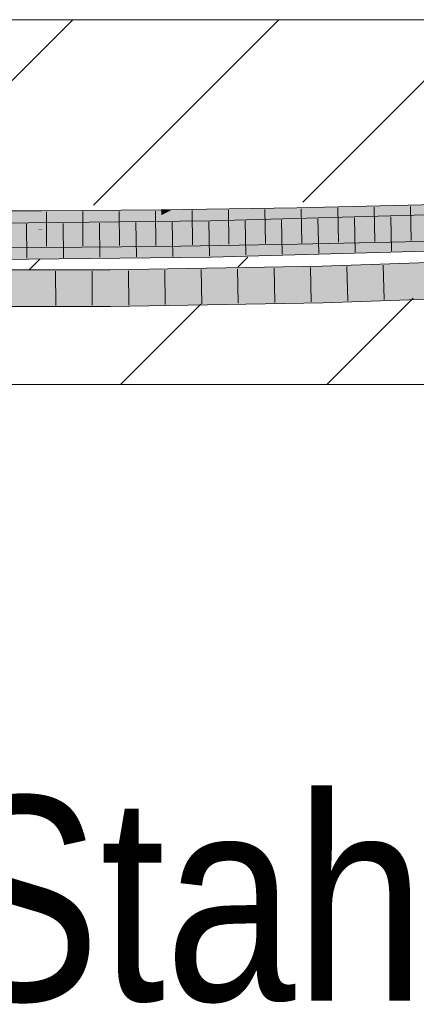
# Model space of a CAD drawing. Extents: x -420 to 300, y 62 to 1162.
# Tile 123 of 130: x 199.45 to 202.17, y 718.76 to 725.5. Entities that reach past the tile are written whole.
import ezdxf
from ezdxf.lldxf.tags import DXFTag

# ---------------------------------------------------------------- set-up
doc = ezdxf.new("R2010")
doc.units = 0
doc.layers.get('0').update_dxf_attribs({"lineweight": 35})
for name, color, linetype, lineweight, true_color in [('E_Detail_Beschriftung', 7, 'Continuous', 13, 0x009900), ('E_Detail_Wandschraffur', 7, 'Continuous', 5, 0xc0c0c0), ('E_Leerrohr 25-A06G9FCX8I', 7, 'Continuous', 9, 0xff8000), ('E_Leerrohr 25-Shading', 7, 'Continuous', 9, 0xff8000)]:
    doc.layers.add(name, color=color, linetype=linetype, lineweight=lineweight, true_color=true_color)
doc.layers.add('E_Detail_Linie_Text_Bem', color=7, linetype='Continuous', lineweight=13)
doc.styles.get("Standard").update_dxf_attribs({"font": 'ARIALN.TTF'})
tags = doc.linetypes.add('fein_strichliert', pattern=[4, 1, -2, 1]).pattern_tags.tags
tags[8:9] = [DXFTag(74, 4), DXFTag(75, 0), DXFTag(340, '0'), DXFTag(46, 0.0), DXFTag(50, 0.0), DXFTag(44, 0.0), DXFTag(45, 0.0)]
tags[6:7] = [DXFTag(74, 4), DXFTag(75, 0), DXFTag(340, '0'), DXFTag(46, 0.0), DXFTag(50, 0.0), DXFTag(44, 0.0), DXFTag(45, 0.0)]
tags[4:5] = [DXFTag(74, 4), DXFTag(75, 0), DXFTag(340, '0'), DXFTag(46, 0.0), DXFTag(50, 0.0), DXFTag(44, 0.0), DXFTag(45, 0.0)]

# ---------------------------------------------------------------- blocks, each defined once
blk = doc.blocks.new('Shading-A06G9EZD8I', base_point=(169.7832, 721.9892))
at = {"layer": 'E_Leerrohr 25-Shading', "color": 43, "true_color": 0xd7ab7f}
for points in [[(202.3053, 724.2018), (202.3044, 724.2384), (201.3525, 724.1802), (201.3518, 724.2168)], [(199.6021, 724.1847), (199.6021, 724.1954), (198.7903, 724.1747), (198.7904, 724.1964)], [(199.6021, 724.1847), (198.7903, 724.1747), (199.6022, 724.1633), (198.7903, 724.1684)], [(199.6022, 724.1633), (198.7903, 724.1684), (199.6022, 724.1603), (198.7903, 724.1642)], [(198.7903, 724.1642), (198.7903, 724.1633), (199.6022, 724.1603), (199.6022, 724.1589)], [(200.4217, 724.2007), (200.4217, 724.2015), (199.6021, 724.1847), (199.6021, 724.1954)], [(199.6021, 724.1847), (199.6022, 724.1633), (200.4217, 724.2007), (200.4221, 724.1664)], [(200.4221, 724.1664), (199.6022, 724.1633), (200.4221, 724.1649), (199.6022, 724.1603)], [(199.6022, 724.1603), (199.6022, 724.1588), (200.4221, 724.1649)], [(200.495, 724.2027), (200.4217, 724.2015), (200.4217, 724.2007)], [(200.4217, 724.2007), (200.4221, 724.1664), (200.495, 724.2027), (200.4253, 724.1665)], [(200.4253, 724.1665), (200.4221, 724.1649), (201.3525, 724.1803), (201.3525, 724.1802)], [(200.4221, 724.1664), (200.4221, 724.1649), (200.4253, 724.1665)], [(200.495, 724.2027), (200.4253, 724.1665), (201.3518, 724.2168), (201.3525, 724.1803)], [(203.029, 724.1534), (203.0279, 724.1899), (200.7603, 724.0915), (200.7596, 724.1281)], [(198.2747, 724.0635), (200.7603, 724.0915), (199.5194, 724.1141), (200.7596, 724.1281)], [(198.2747, 724.0635), (199.5194, 724.1141), (198.2748, 724.0857)], [(199.5194, 724.1141), (198.2748, 724.1002), (198.2748, 724.0857)], [(199.6022, 724.1589), (198.7903, 724.1633), (199.3949, 724.1591), (198.7902, 724.1617)], [(199.6022, 724.1589), (199.3949, 724.1591), (199.6022, 724.1588)], [(198.7892, 723.9464), (199.5067, 723.9456), (198.7894, 723.983), (199.5067, 723.9822)], [(199.5067, 723.9456), (199.6029, 723.9454), (199.5067, 723.9822), (199.6028, 723.9821)], [(200.4243, 723.9865), (200.4243, 723.9881), (199.6028, 723.9816), (199.6028, 723.9821)], [(199.6029, 723.9454), (200.4247, 723.9515), (199.6028, 723.9816), (200.4243, 723.9865)], [(201.356, 724.0022), (201.356, 724.0035), (200.4243, 723.9865), (200.4243, 723.9881)], [(200.4247, 723.9515), (201.3567, 723.9669), (200.4243, 723.9865), (201.356, 724.0022)], [(203.0347, 723.9648), (203.0344, 723.9767), (200.764, 723.8969), (200.7636, 723.9148)], [(200.7643, 723.8782), (203.0355, 723.9401), (200.764, 723.8969), (203.0347, 723.9648)], [(202.0842, 724.02), (201.356, 724.0035), (201.356, 724.0022)], [(201.356, 724.0022), (201.3567, 723.9669), (201.921, 724.016), (201.9212, 724.0081)], [(201.9212, 724.0081), (201.3567, 723.9669), (201.9222, 723.9797)], [(201.9212, 724.0081), (202.0842, 724.02), (201.921, 724.016)], [(202.0842, 724.02), (201.9212, 724.0081), (202.3104, 723.9885), (201.9222, 723.9797)], [(202.1396, 724.0212), (202.0842, 724.02), (202.3096, 724.0222), (202.3104, 723.9885)], [(202.3095, 724.0251), (202.1396, 724.0212), (202.3096, 724.0222)], [(200.764, 723.8969), (200.7636, 723.9148), (198.2747, 723.8705), (198.2747, 723.8868)], [(198.2747, 723.8502), (200.7643, 723.8782), (198.2747, 723.8705), (200.764, 723.8969)], [(201.6276, 723.8162), (203.0836, 723.863), (201.5252, 723.8154), (203.0833, 723.8703)], [(201.5259, 723.7894), (203.0809, 723.8337), (201.5256, 723.8), (202.2311, 723.8223)], [(202.958, 723.8301), (201.5259, 723.7894), (201.526, 723.7848)], [(203.0849, 723.8337), (201.526, 723.7829), (202.0466, 723.7971)], [(201.526, 723.7829), (203.0849, 723.8337), (202.958, 723.8301), (203.0809, 723.8337)], [(201.526, 723.7829), (202.958, 723.8301), (201.526, 723.7848)], [(202.1301, 723.8223), (203.084, 723.8548), (201.6276, 723.8162), (203.0836, 723.863)], [(203.0842, 723.8494), (203.084, 723.8548), (202.2311, 723.8223), (202.0656, 723.8201)], [(200.0727, 723.7764), (200.0726, 723.7888), (198.6063, 723.7736), (198.6064, 723.7852)], [(198.6063, 723.7725), (199.6011, 723.7755), (198.6063, 723.7736)], [(198.6063, 723.7725), (200.0727, 723.7706), (199.6011, 723.7755), (200.0727, 723.7706)], [(198.6063, 723.7725), (198.6063, 723.7691), (200.0727, 723.7706), (200.0728, 723.7656)], [(200.0729, 723.754), (198.7027, 723.7689), (198.6063, 723.7585), (198.6063, 723.7691)], [(200.0728, 723.7656), (198.7027, 723.7689), (200.0728, 723.7595)], [(198.7027, 723.7689), (200.0729, 723.754), (200.0728, 723.7595)], [(199.3572, 723.787), (200.0726, 723.7888), (199.3572, 723.7904), (200.0726, 723.7906)], [(200.0727, 723.7706), (200.0727, 723.7764), (199.6011, 723.7755)], [(200.0726, 723.7888), (200.3497, 723.7934), (200.0726, 723.7906), (200.2367, 723.7935)], [(200.0726, 723.7888), (200.0727, 723.7764), (200.3497, 723.7934), (200.7367, 723.7932)], [(201.5259, 723.7894), (201.5256, 723.8), (200.0727, 723.7706), (200.0727, 723.7764)], [(200.7367, 723.7932), (200.0727, 723.7764), (201.0497, 723.7929), (200.7664, 723.7877)], [(200.0827, 723.7708), (200.0727, 723.7706), (201.526, 723.7829), (200.0728, 723.7656)], [(201.526, 723.7829), (200.0728, 723.7656), (201.5262, 723.7788), (200.0728, 723.7595)], [(200.0728, 723.7595), (200.0729, 723.754), (201.5262, 723.7788)], [(201.5259, 723.7894), (200.0827, 723.7708), (201.526, 723.7848)], [(200.0827, 723.7708), (201.526, 723.7829), (201.526, 723.7848)], [(200.3497, 723.7934), (201.5253, 723.8129), (200.2367, 723.7935), (201.5252, 723.8154)], [(200.7367, 723.7932), (201.5253, 723.8129), (200.3497, 723.7934)], [(201.5253, 723.8129), (200.7367, 723.7932), (201.5256, 723.8018), (201.0497, 723.7929)], [(200.7664, 723.7877), (201.5256, 723.8), (201.5256, 723.8018)], [(201.6276, 723.8162), (201.5252, 723.8154), (201.5252, 723.815)], [(201.5253, 723.8129), (201.6276, 723.8162), (201.5252, 723.815)], [(202.0656, 723.8201), (202.1301, 723.8223), (201.5253, 723.8129), (201.6276, 723.8162)], [(202.0656, 723.8201), (201.5253, 723.8129), (201.5256, 723.8018)], [(201.5256, 723.8), (202.2311, 723.8223), (201.5256, 723.8018), (202.0656, 723.8201)], [(201.526, 723.7829), (201.5262, 723.7788), (202.0466, 723.7971)], [(200.0729, 723.754), (198.6063, 723.7585), (198.6062, 723.7535)], [(201.5318, 723.5655), (203.0926, 723.6571), (201.5308, 723.6021)], [(201.5318, 723.5655), (202.0484, 723.5837), (203.0926, 723.6571), (203.0937, 723.6321)], [(202.0484, 723.5837), (203.0942, 723.6205), (203.0937, 723.6321)], [(200.0747, 723.5406), (200.0744, 723.5773), (198.605, 723.5401), (198.6052, 723.5767)], [(201.5318, 723.5655), (201.5308, 723.6021), (200.0747, 723.5406), (200.0744, 723.5773)]]:
    blk.add_solid(points, dxfattribs=at)
at = {"layer": 'E_Leerrohr 25-Shading', "color": 31, "true_color": 0xfabd7f}
for points in [[(200.4231, 724.0805), (200.4221, 724.1649), (199.6025, 724.0716), (199.6022, 724.1588)], [(201.3542, 724.0948), (201.3525, 724.1802), (200.4231, 724.0805), (200.4221, 724.1649)], [(202.0811, 724.1083), (202.3074, 724.1135), (201.3525, 724.1802), (202.3053, 724.2018)], [(202.0811, 724.1083), (201.3525, 724.1802), (201.3542, 724.0948)], [(199.3948, 724.0707), (199.6025, 724.0704), (199.3949, 724.1591), (199.6022, 724.1588)], [(203.0304, 724.1096), (203.029, 724.1534), (200.7603, 724.0915)], [(203.0304, 724.1096), (200.7603, 724.0915), (203.0306, 724.1012), (202.6892, 724.0931)], [(202.1398, 724.0212), (202.3095, 724.0251), (201.3542, 724.0918), (202.3074, 724.1135)], [(201.3542, 724.0918), (202.0811, 724.1083), (201.3542, 724.0948)], [(198.2747, 724.0635), (199.8814, 724.0386), (200.7603, 724.0915), (200.7611, 724.0485)], [(198.2747, 724.0635), (198.2747, 724.0235), (200.0066, 724.0366), (199.4504, 724.0295)], [(200.7611, 724.0463), (198.2747, 724.0145), (200.7612, 724.0408), (199.0379, 724.0115)], [(198.7897, 724.0504), (199.4909, 724.0584), (198.7898, 724.0605), (199.5653, 724.0664)], [(199.3357, 724.0417), (199.4909, 724.0584), (198.7897, 724.0469), (198.7897, 724.0504)], [(199.6025, 724.0704), (199.3948, 724.0707), (198.7898, 724.0627), (198.7898, 724.0666)], [(199.6025, 724.0704), (198.7898, 724.0627), (199.6001, 724.0702)], [(199.5653, 724.0664), (199.6001, 724.0702), (198.7898, 724.0605), (198.7898, 724.0627)], [(199.0379, 724.0115), (200.7619, 724.0049), (200.7612, 724.0408)], [(199.4523, 724.0164), (199.3357, 724.0417), (199.1192, 724.0184)], [(199.6026, 724.0392), (199.6025, 724.0597), (199.3357, 724.0417), (199.4909, 724.0584)], [(199.6026, 724.0392), (199.3357, 724.0417), (199.6027, 724.0155), (199.4523, 724.0164)], [(199.4909, 724.0584), (199.6025, 724.0597), (199.5653, 724.0664), (199.6025, 724.0667)], [(199.6025, 724.0667), (199.6025, 724.0704), (199.5653, 724.0664)], [(199.6025, 724.0704), (200.4232, 724.0765), (199.6025, 724.0716), (200.4231, 724.0805)], [(199.6025, 724.0613), (200.4232, 724.0736), (199.6025, 724.0667), (200.4232, 724.0765)], [(200.4232, 724.0765), (199.6025, 724.0704), (199.6025, 724.0667)], [(200.4232, 724.0736), (199.6025, 724.0613), (200.4237, 724.0379), (199.6026, 724.0303)], [(199.6026, 724.0303), (199.6027, 724.0155), (200.4237, 724.0379), (200.424, 724.014)], [(199.8814, 724.0386), (200.0066, 724.0366), (200.7611, 724.0485), (200.7611, 724.0463)], [(200.4232, 724.0765), (201.3542, 724.0918), (200.4231, 724.0805), (201.3542, 724.0948)], [(201.3542, 724.0918), (200.4232, 724.0736), (201.3551, 724.0508), (200.4237, 724.0379)], [(201.3542, 724.0918), (200.4232, 724.0765), (200.4232, 724.0736)], [(200.4237, 724.0379), (200.424, 724.014), (201.3551, 724.0508), (201.3557, 724.0166)], [(202.6892, 724.0931), (200.7603, 724.0915), (200.8223, 724.0494), (200.7611, 724.0485)], [(202.0823, 724.0737), (200.7611, 724.0463), (201.0912, 724.049)], [(200.7611, 724.0485), (200.7611, 724.0463), (201.0809, 724.0529)], [(201.0308, 724.0485), (200.7611, 724.0463), (200.7612, 724.0426)], [(203.0317, 724.065), (201.0912, 724.049), (200.7619, 724.0049), (200.7612, 724.0408)], [(200.7612, 724.0408), (201.0912, 724.049), (200.7612, 724.0426), (201.0308, 724.0485)], [(203.0317, 724.065), (200.7619, 724.0049), (201.2005, 724.0151)], [(203.0344, 723.9767), (203.0317, 724.065), (200.7636, 723.9148), (200.7619, 724.0031)], [(203.0308, 724.0934), (202.6892, 724.0931), (201.0809, 724.0529), (200.8223, 724.0494)], [(203.0308, 724.0934), (202.0823, 724.0737), (203.0317, 724.065), (201.0912, 724.049)], [(202.1398, 724.0212), (201.3542, 724.0918), (201.3557, 724.0166)], [(200.7619, 724.0049), (199.0379, 724.0115), (198.2747, 723.9752), (198.2747, 723.9985)], [(200.7619, 724.0049), (198.2747, 723.9752), (200.5864, 724.0012)], [(200.7636, 723.9148), (200.7619, 724.0031), (198.2747, 723.8868), (198.2747, 723.9752)], [(199.6028, 723.9838), (199.4523, 724.0164), (198.7894, 723.983), (199.1192, 724.0184)], [(199.6028, 723.9838), (198.7894, 723.983), (199.5067, 723.9822)], [(199.4523, 724.0164), (199.6028, 723.9838), (199.6027, 724.0155)], [(199.5067, 723.9822), (199.6028, 723.9821), (199.6028, 723.9838)], [(199.6027, 724.0155), (199.6028, 723.9821), (200.424, 724.014), (200.4243, 723.9881)], [(200.424, 724.014), (200.4243, 723.9881), (201.3557, 724.0166), (201.356, 724.0035)], [(200.5864, 724.0012), (200.7619, 724.0031), (200.7619, 724.0049)], [(200.7619, 724.0049), (200.7619, 724.0031), (201.2005, 724.0151)], [(201.356, 724.0035), (202.1398, 724.0212), (201.3557, 724.0166)], [(203.0861, 723.8059), (203.0849, 723.8337), (202.0466, 723.7971)], [(201.5285, 723.6904), (201.5262, 723.7788), (200.0736, 723.6656), (200.0729, 723.754)], [(201.5285, 723.6904), (202.0466, 723.7971), (201.5262, 723.7788)], [(201.5285, 723.6904), (203.0888, 723.7454), (202.0466, 723.7971), (203.0861, 723.8059)], [(200.0736, 723.6656), (200.0729, 723.754), (198.6057, 723.6651), (198.6062, 723.7535)], [(203.0888, 723.7454), (201.5285, 723.6904), (201.5288, 723.6781)], [(201.5308, 723.6021), (203.0926, 723.6571), (201.5288, 723.6781), (203.0888, 723.7454)], [(198.6052, 723.5767), (200.0744, 723.5773), (198.6053, 723.5909), (200.074, 723.6286)], [(198.6053, 723.5909), (200.074, 723.6286), (198.6055, 723.6263), (200.0738, 723.6525)], [(198.6055, 723.6263), (200.0738, 723.6525), (198.6057, 723.6529), (200.0736, 723.6656)], [(200.0736, 723.6656), (198.6057, 723.6651), (198.6057, 723.6529)], [(201.5285, 723.6904), (200.0736, 723.6656), (200.0738, 723.6525)], [(200.074, 723.6286), (201.5288, 723.6781), (200.0738, 723.6525), (201.5285, 723.6904)], [(200.0744, 723.5773), (201.5308, 723.6021), (200.074, 723.6286), (201.5288, 723.6781)]]:
    blk.add_solid(points, dxfattribs=at)
blk = doc.blocks.new('Referenz-A06G9FCZ8I')
at = {"layer": 'E_Detail_Linie_Text_Bem', "linetype": 'Continuous', "ltscale": 0.13}
for p, q in [((187.9186, 725.5049), (247.8967, 725.5049)), ((199.7186, 723.0049), (187.9186, 723.0049)), ((199.9186, 723.0049), (199.7186, 723.0049)), ((247.8967, 723.0049), (199.9186, 723.0049))]:
    blk.add_line(p, q, dxfattribs=at)
at = {"layer": 'E_Detail_Wandschraffur', "linetype": 'fein_strichliert', "ltscale": 0.13}
for p, q in [((198.5461, 724.236), (199.8149, 725.5049)), ((201.393, 724.2545), (202.6434, 725.5049)), ((200.9503, 723.8119), (201.0173, 723.8788)), ((200.1434, 723.0049), (200.6935, 723.555))]:
    blk.add_line(p, q, dxfattribs=at)
at = {"layer": 'E_Detail_Wandschraffur', "linetype": 'ByBlock', "ltscale": 0.13}
for p, q in [((199.9584, 724.2341), (201.2292, 725.5049)), ((199.5164, 723.7922), (199.5894, 723.8651)), ((201.5576, 723.0049), (202.1497, 723.597))]:
    blk.add_line(p, q, dxfattribs=at)
at = {"layer": 'E_Leerrohr 25-A06G9FCX8I', "linetype": 'Continuous', "ltscale": 0.13}
for p, q in [((202.3044, 724.2384), (201.3518, 724.2168)), ((199.6021, 724.1954), (198.7904, 724.1963)), ((200.4217, 724.2015), (199.6021, 724.1954)), ((199.6346, 724.1882), (199.6354, 723.9532)), ((199.8842, 724.19), (199.8857, 723.955)), ((200.1339, 724.1919), (200.136, 723.9569)), ((200.3836, 724.1937), (200.3863, 723.9587)), ((201.3518, 724.2168), (200.4217, 724.2015)), ((200.6333, 724.1975), (200.6366, 723.9625)), ((203.0279, 724.1899), (200.7596, 724.1281)), ((200.883, 724.2016), (200.8868, 723.9666)), ((201.1328, 724.2057), (201.137, 723.9707)), ((201.3825, 724.21), (201.3871, 723.975)), ((201.6323, 724.2157), (201.6372, 723.9807)), ((201.8821, 724.2213), (201.8873, 723.9864)), ((202.1319, 724.227), (202.1374, 723.9921)), ((200.7596, 724.1281), (198.2748, 724.1001)), ((199.499, 724.1064), (199.5011, 723.8714)), ((199.7487, 724.1092), (199.7513, 723.8743)), ((199.9985, 724.1121), (200.0015, 723.8771)), ((200.2482, 724.1149), (200.2517, 723.8799)), ((200.498, 724.1177), (200.5019, 723.8827)), ((200.7477, 724.1205), (200.7522, 723.8855)), ((200.9975, 724.1271), (201.0022, 723.8922)), ((201.2473, 724.1339), (201.2523, 723.899)), ((201.497, 724.1407), (201.5023, 723.9058)), ((201.7468, 724.1475), (201.7524, 723.9126)), ((201.9966, 724.1543), (202.0024, 723.9194)), ((201.3567, 723.9668), (200.4247, 723.9515)), ((202.3104, 723.9885), (201.3567, 723.9668)), ((199.6029, 723.9454), (198.7892, 723.9463)), ((200.4247, 723.9515), (199.6029, 723.9454)), ((203.0355, 723.9401), (200.7643, 723.8782)), ((200.7643, 723.8782), (198.2747, 723.8501)), ((203.0833, 723.8703), (201.5252, 723.8154)), ((200.0726, 723.7907), (198.6064, 723.7901)), ((199.6979, 723.783), (199.699, 723.548)), ((199.9476, 723.7831), (199.9493, 723.5481)), ((201.5252, 723.8154), (200.0726, 723.7907)), ((200.1972, 723.7853), (200.1996, 723.5503)), ((200.4468, 723.7895), (200.45, 723.5546)), ((200.6964, 723.7938), (200.7003, 723.5588)), ((200.9461, 723.798), (200.9506, 723.5631)), ((201.1957, 723.8023), (201.2009, 723.5674)), ((201.4453, 723.8065), (201.4512, 723.5716)), ((201.6948, 723.8139), (201.7015, 723.579)), ((201.9443, 723.8227), (201.9516, 723.5878)), ((201.5318, 723.5655), (200.0747, 723.5407)), ((203.0942, 723.6205), (201.5318, 723.5655)), ((200.0747, 723.5407), (198.605, 723.5401))]:
    blk.add_line(p, q, dxfattribs=at)
at = {"layer": 'E_Detail_Beschriftung', "linetype": 'Continuous', "ltscale": 0.13, "insert": (198.9338, 720.1845), "char_height": 1.4, "attachment_point": 1}
blk.add_mtext('{\\fArial Narrow;Stahlbeton}', dxfattribs=at)

msp = doc.modelspace()

# ---------------------------------------------------------------- block references
at = {"color": 8, "lineweight": 25, "ltscale": 0.25, "true_color": 0x808080}
msp.add_blockref('Referenz-A06G9FCZ8I', (0, 0), dxfattribs=at)
msp.add_blockref('Shading-A06G9EZD8I', (169.7832, 721.9892))

doc.saveas('drawing.dxf')
